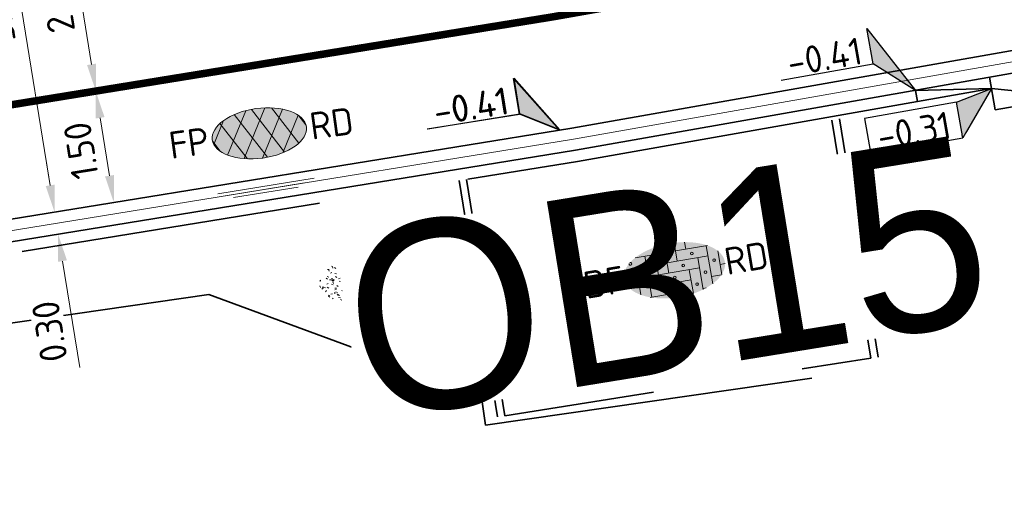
# Model space of a CAD drawing. Header units: metres. Extents: x 0 to 269924, y 0 to 933292.
# Tile 155 of 247: x 134490 to 134503, y 466561 to 466567. Entities that reach past the tile are written whole.
import ezdxf
from ezdxf import colors
from ezdxf.entities.mleader import LeaderData, LeaderLine
from ezdxf.enums import TextEntityAlignment as Align
from ezdxf.math import Vec2, Vec3

# ---------------------------------------------------------------- set-up
doc = ezdxf.new("R2018")
doc.units = ezdxf.units.M
for name, pattern in [('VH-BUSHALTEBAND', [4, 2, -2]), ('VH-OPSLUITBAND_100X200', [16, 8, -2, 4, -2]), ('VH-OPSLUITBAND_150X250', [24, 16, -2, 4, -2]), ('VH-TROTTOIRBAND_130-150', [15, 5, -2, 2, -2, 2, -2]), ('VW-1-1_STREEP', [2, 1, -1]), ('XX-HIDDEN', [4, 2, -2]), ('XX-PROJECTGRENS', [18, 12, -3, 0, -3])]:
    doc.linetypes.add(name, pattern=pattern)
for name, color, linetype, lineweight in [('B-WE-VH-M', 7, 'Continuous', 18), ('N-WE-KG-GRENS_PROJECT-G', 7, 'XX-PROJECTGRENS', 35), ('N-WE-VH-GOOT-S', 170, 'Continuous', 18), ('N-WE-VH-GOOT_STRAATBAKSTEEN-G', 170, 'Continuous', 35), ('N-WE-VH-KANTOPSLUITING-T18', 10, 'Continuous', 18), ('N-WE-VH-KANTOPSLUITING_BUSHALTEBAND-G', 30, 'VH-BUSHALTEBAND', 35), ('N-WE-VH-KANTOPSLUITING_OPSLUITBAND_100X200-G', 150, 'VH-OPSLUITBAND_100X200', 35), ('N-WE-VH-KANTOPSLUITING_OPSLUITBAND_150X250-G', 150, 'VH-OPSLUITBAND_150X250', 35), ('N-WE-VH-KANTOPSLUITING_TROTTOIRBAND_130 150_250-G', 210, 'VH-TROTTOIRBAND_130-150', 35), ('N-WE-VH-KANTOPSLUITING_VOORKANTBAND-G', 50, 'Continuous', 35), ('N-WE-VH-MATERIAALGRENS-G', 7, 'XX-HIDDEN', 35), ('N-WE-VH-VERHARDING-T18', 10, 'Continuous', 18), ('N-WE-VH-VERHARDING_ASFALT-S', 7, 'Continuous', 18), ('N-WE-VH-VERHARDING_STRAATBAKSTEEN-S', 7, 'Continuous', 18), ('N-WE-VW-MARKERING_LANGS_STREEP_11_010-G', 7, 'VW-1-1_STREEP', 13), ('X-XX-AL-HOOGTELABEL-S', 7, 'Continuous', 25)]:
    doc.layers.add(name, color=color, linetype=linetype, lineweight=lineweight)
doc.layers.add('N-WE-GR-GRAS-S', color=7, linetype='Continuous', lineweight=18, true_color=0x00a500)
doc.layers.add('X-XX-AL-HULPLIJN-G', color=30, linetype='Continuous', lineweight=18, plot=False)
doc.styles.add('NLCS-ISO', font='NLCS-ISO.ttf')
doc.styles.add('NLCS-ISO-M200-T18', font='NLCS-ISO.ttf', dxfattribs={"height": 0.36})
doc.styles.get("Standard").update_dxf_attribs({"font": 'romand.shx'})
doc.dimstyles.new('NLCS-M200-T18-PIJL_L2_H2', dxfattribs={"dimscale": 0.2, "dimtxt": 2.5, "dimasz": 1.8, "dimexe": 2, "dimexo": 2, "dimgap": 0.7, "dimtad": 1, "dimzin": 0, "dimdsep": 46, "dimtxsty": 'NLCS-ISO-M200-T18', "dimcen": 0, "dimdle": 2, "dimclrd": 256, "dimclre": 256, "dimclrt": 10, "dimazin": 0, "dimtfac": 1, "dimtdec": 3, "dimtofl": 0, "dimtmove": 0, "dimatfit": 3, "dimfxl": 2, "dimfxlon": 1, "dimtfillclr": 256, "dimtolj": 1, "dimtzin": 0, "dimlwd": -1, "dimlwe": -1, "dimarcsym": 0})

# ---------------------------------------------------------------- blocks, each defined once
blk = doc.blocks.new('SVH-GOOT_SYMBOOL-SO')
at = {"color": 7, "linetype": 'Continuous'}
for p, q in [((0, 2.669), (0, -2.669)), ((0.2, 3.125), (0.2, -3.359)), ((-0.206, 2.137), (-0.206, -2.217))]:
    blk.add_line(p, q, dxfattribs=at)
at = {"style": 'NLCS-ISO'}
blk.add_attdef('MATERIAAL', text='', height=1.8, dxfattribs=at).set_placement((-1.098, 0), align=Align.MIDDLE_RIGHT)
blk.add_attdef('KLEUR', text='', height=1.8, dxfattribs=at).set_placement((1.1, 0), align=Align.MIDDLE_LEFT)
blk = doc.blocks.new('*U141')
at = {"lineweight": 30, "flags": 106}
blk.add_attdef('OB', text='', height=0.36, dxfattribs=at).set_placement((0, 0.1), align=Align.BOTTOM_CENTER)
blk = doc.blocks.new('*U381')
for p, q in [((-2.499, 1.413), (-2.562, 3.812)), ((-2.562, 3.812), (0, 0)), ((-8.7, 1.25), (-2.499, 1.413)), ((0, 0), (-2.499, 1.413))]:
    blk.add_line(p, q)
blk.add_solid([(-2.562, 3.812), (0, 0), (-2.499, 1.413)])
at = {"style": 'NLCS-ISO'}
blk.add_attdef('...', text='', height=1.8, rotation=1.50525, dxfattribs=at).set_placement((-5.588, 0.912), align=Align.BOTTOM_CENTER)
blk = doc.blocks.new('*D564')
at = {"layer": 'B-WE-VH-M', "transparency": 16777216}
for p, q in [((134491.094, 466566.413), (134490.304, 466566.285)), ((134490.882, 466565.224), (134490.757, 466565.993)), ((134491.335, 466564.932), (134490.545, 466564.804))]:
    blk.add_line(p, q, dxfattribs=at)
for points in [[(134490.698, 466565.984), (134490.816, 466566.003), (134490.699, 466566.349)], [(134490.823, 466565.214), (134490.941, 466565.233), (134490.94, 466564.868)]]:
    blk.add_solid(points, dxfattribs=at)
at = {"layer": 'Defpoints', "color": 0, "transparency": 16777216}
for p in [(134492.065, 466566.571), (134490.699, 466566.349), (134492.306, 466565.09)]:
    blk.add_point(p, dxfattribs=at)
at = {"layer": 'B-WE-VH-M', "color": 10, "transparency": 16777216, "insert": (134490.504, 466565.557), "char_height": 0.36, "attachment_point": 5, "rotation": 99.2315, "style": 'NLCS-ISO-M200-T18', "bg_fill": 3, "box_fill_scale": 1.1, "bg_fill_color": 256, "bg_fill_true_color": 13158600, "bg_fill_transparency": 0}
blk.add_mtext('\\A1;1.50', dxfattribs=at)
blk = doc.blocks.new('*D565')
at = {"layer": 'B-WE-VH-M', "transparency": 16777216}
for p, q in [((134490.695, 466568.881), (134489.905, 466568.752)), ((134490.643, 466566.704), (134490.358, 466568.461)), ((134491.096, 466566.413), (134490.306, 466566.285))]:
    blk.add_line(p, q, dxfattribs=at)
for points in [[(134490.299, 466568.452), (134490.417, 466568.471), (134490.3, 466568.817)], [(134490.584, 466566.695), (134490.703, 466566.714), (134490.701, 466566.349)]]:
    blk.add_solid(points, dxfattribs=at)
at = {"layer": 'Defpoints', "color": 0, "transparency": 16777216}
for p in [(134491.664, 466569.038), (134490.3, 466568.817), (134492.065, 466566.571)]:
    blk.add_point(p, dxfattribs=at)
at = {"layer": 'B-WE-VH-M', "color": 10, "transparency": 16777216, "insert": (134490.185, 466567.532), "char_height": 0.36, "attachment_point": 5, "rotation": 99.2315, "style": 'NLCS-ISO-M200-T18', "bg_fill": 3, "box_fill_scale": 1.1, "bg_fill_color": 256, "bg_fill_true_color": 13158600, "bg_fill_transparency": 0}
blk.add_mtext('\\A1;2.50', dxfattribs=at)
blk = doc.blocks.new('*D567')
at = {"layer": 'B-WE-VH-M', "transparency": 16777216}
for p, q in [((134489.665, 466570.233), (134488.875, 466570.105)), ((134489.327, 466569.814), (134490.094, 466565.095)), ((134490.547, 466564.804), (134489.757, 466564.676))]:
    blk.add_line(p, q, dxfattribs=at)
for points in [[(134489.268, 466569.804), (134489.387, 466569.823), (134489.27, 466570.169)], [(134490.035, 466565.086), (134490.154, 466565.105), (134490.152, 466564.74)]]:
    blk.add_solid(points, dxfattribs=at)
at = {"layer": 'Defpoints', "color": 0, "transparency": 16777216}
for p in [(134491.423, 466570.519), (134492.306, 466565.09), (134490.152, 466564.74)]:
    blk.add_point(p, dxfattribs=at)
at = {"layer": 'B-WE-VH-M', "color": 10, "transparency": 16777216, "insert": (134489.395, 466567.403), "char_height": 0.36, "attachment_point": 5, "rotation": 99.2315, "style": 'NLCS-ISO-M200-T18', "bg_fill": 3, "box_fill_scale": 1.1, "bg_fill_color": 256, "bg_fill_true_color": 13158600, "bg_fill_transparency": 0}
blk.add_mtext('\\A1;5.50', dxfattribs=at)
blk = doc.blocks.new('*D568')
at = {"layer": 'B-WE-VH-M', "transparency": 16777216}
for p, q in [((134490.094, 466565.095), (134490.037, 466565.451)), ((134490.547, 466564.804), (134489.757, 466564.676)), ((134490.595, 466564.508), (134489.805, 466564.38)), ((134490.258, 466564.089), (134490.488, 466562.675))]:
    blk.add_line(p, q, dxfattribs=at)
for points in [[(134490.035, 466565.086), (134490.154, 466565.105), (134490.152, 466564.74)], [(134490.199, 466564.079), (134490.317, 466564.098), (134490.2, 466564.444)]]:
    blk.add_solid(points, dxfattribs=at)
at = {"layer": 'Defpoints', "color": 0, "transparency": 16777216}
for p in [(134492.306, 466565.09), (134492.354, 466564.794), (134490.2, 466564.444)]:
    blk.add_point(p, dxfattribs=at)
at = {"layer": 'B-WE-VH-M', "color": 10, "transparency": 16777216, "insert": (134490.086, 466563.153), "char_height": 0.36, "attachment_point": 5, "rotation": 99.2315, "style": 'NLCS-ISO-M200-T18', "bg_fill": 3, "box_fill_scale": 1.1, "bg_fill_color": 256, "bg_fill_true_color": 13158600, "bg_fill_transparency": 0}
blk.add_mtext('\\A1;0.30', dxfattribs=at)
blk = doc.blocks.new('*U649')
for p, q in [((-2.447, -0.568), (0, 0)), ((0, 0), (-2.384, -2.968)), ((-2.384, -2.968), (-2.447, -0.568)), ((-8.585, -3.131), (-2.384, -2.968))]:
    blk.add_line(p, q)
blk.add_lwpolyline([(-2.447, -0.568), (-8.648, -0.731), (-8.585, -3.131)])
blk.add_solid([(-2.447, -0.568), (0, 0), (-2.384, -2.968)])
at = {"style": 'NLCS-ISO'}
blk.add_attdef('...', text='', height=1.8, rotation=1.50525, dxfattribs=at).set_placement((-5.473, -3.469), align=Align.BOTTOM_CENTER)
blk = doc.blocks.new('*U650')
for p, q in [((-2.518, 2.155), (-2.581, 4.555)), ((-2.581, 4.555), (0, 0)), ((-8.72, 1.992), (-2.518, 2.155)), ((0, 0), (-2.518, 2.155))]:
    blk.add_line(p, q)
blk.add_solid([(-2.581, 4.555), (0, 0), (-2.518, 2.155)])
at = {"style": 'NLCS-ISO'}
blk.add_attdef('...', text='', height=1.8, rotation=1.50525, dxfattribs=at).set_placement((-5.608, 1.654), align=Align.BOTTOM_CENTER)
blk = doc.blocks.new('SVH-ASFALT_FP_KL-SO')
at = {"true_color": 0xa50000}
h = blk.add_hatch(color=14, dxfattribs=at)
h.dxf.hatch_style = 1
edge = h.paths.add_edge_path()
edge.add_ellipse((0, 0), major_axis=(0.631, 0), ratio=0.525613, start_angle=0, end_angle=360)
at = {"ltscale": 0.1}
for p, q in [((-0.457, -0.228), (-0.139, 0.323)), ((0.063, -0.33), (-0.296, 0.292)), ((-0.244, -0.305), (0.12, 0.325)), ((0.298, -0.292), (-0.061, 0.33)), ((-0.002, -0.331), (0.349, 0.276)), ((0.503, -0.2), (0.206, 0.313)), ((-0.619, -0.063), (-0.448, 0.233)), ((-0.204, -0.314), (-0.501, 0.201)), ((0.275, -0.298), (0.544, 0.168)), ((0.628, 0.028), (0.552, 0.16)), ((-0.547, -0.165), (-0.629, -0.023))]:
    blk.add_line(p, q, dxfattribs=at)
at = {"layer": 'X-XX-AL-HULPLIJN-G'}
blk.add_ellipse((0, 0), major_axis=(0.631, 0), ratio=0.525613, dxfattribs=at)
at = {"style": 'NLCS-ISO'}
blk.add_attdef('RB', text='', height=0.36, dxfattribs=at).set_placement((-0.679, 0), align=Align.MIDDLE_RIGHT)
blk.add_attdef('RD', text='', height=0.36, dxfattribs=at).set_placement((0.679, 0), align=Align.MIDDLE_LEFT)
blk = doc.blocks.new('SVH-SBS_DIKFORMAAT_ELLEBOOG_KL-SO')
h = blk.add_hatch(color=254)
edge = h.paths.add_edge_path()
edge.add_ellipse((1.092, 0.124), major_axis=(3.395, 0), ratio=0.533267, start_angle=0, end_angle=360)
for p, q in [((-1.354, 1.38), (0, 1.38)), ((-0.69, 1.38), (-0.69, -1.38)), ((0, 1.839), (0, -0.69)), ((0.69, 1.922), (0.69, 0)), ((1.38, 1.928), (1.38, 0.69)), ((1.38, 1.38), (3.537, 1.38)), ((2.07, 1.858), (2.07, 1.38)), ((3.45, 1.38), (3.45, -1.178)), ((-2.133, 0.69), (-0.69, 0.69)), ((-1.38, 0.69), (-1.38, -1.117)), ((0.69, 0.69), (3.45, 0.69)), ((2.76, 0.69), (2.76, -1.452)), ((4.14, 0.921), (4.14, -0.672)), ((-2.295, 0), (-1.38, 0)), ((0, 0), (2.76, 0)), ((4.14, 0), (4.478, 0)), ((-2.07, 0), (-2.07, -0.535)), ((2.07, 0), (2.07, -1.609)), ((-0.69, -0.69), (2.07, -0.69)), ((1.38, -0.69), (1.38, -1.679)), ((3.45, -0.69), (4.124, -0.69)), ((-0.797, -1.38), (1.38, -1.38)), ((0.69, -1.38), (0.69, -1.673)), ((2.76, -1.38), (2.98, -1.38))]:
    blk.add_line(p, q)
for centre in [(1.035, 1.725), (0.345, 1.035), (2.415, 1.035), (-0.345, 0.345), (1.725, 0.345), (3.795, 0.345), (-1.035, -0.345), (1.035, -0.345), (3.105, -0.345), (0.345, -1.035), (2.415, -1.035)]:
    blk.add_circle(centre, 0.0881)
for centre, start, end in [((-1.725, 1.035), 158.91241, 101.19023), ((1.725, -1.725), 59.09113, 132.34328)]:
    blk.add_arc(centre, 0.0881, start, end)
at = {"style": 'NLCS-ISO'}
blk.add_attdef('FORMAAT', text='', height=1.8, dxfattribs=at).set_placement((-2.303, 0.124), align=Align.MIDDLE_RIGHT)
blk.add_attdef('KLEUR', text='', height=1.8, dxfattribs=at).set_placement((4.487, 0.124), align=Align.MIDDLE_LEFT)
at = {"style": 'NLCS-ISO', "flags": 1}
blk.add_attdef('FUNCTIE', text='', height=1.8, dxfattribs=at).set_placement((0.116, -3.585), align=Align.MIDDLE_CENTER)
blk = doc.blocks.new('SGR-GRAS_01-SO')
at = {"ltscale": 0.1}
for p, q in [((-0.939, 0.84), (-1.004, 0.878)), ((-0.576, 0.919), (-0.64, 0.957)), ((-0.562, 0.919), (-0.509, 0.972)), ((-0.212, 0.998), (-0.269, 1.031)), ((0.073, 0.993), (0.138, 1.031)), ((0.239, 0.923), (0.312, 0.942)), ((0.317, 0.814), (0.304, 0.888)), ((0.594, 0.925), (0.522, 0.945)), ((0.912, 0.894), (0.907, 0.925)), ((1.012, 0.869), (0.947, 0.906)), ((-1.448, 0.644), (-1.521, 0.664)), ((-1.469, 0.576), (-1.482, 0.65)), ((-1.427, 0.476), (-1.354, 0.496)), ((-1.302, 0.761), (-1.324, 0.774)), ((-1.284, 0.684), (-1.278, 0.759)), ((-1.154, 0.647), (-1.207, 0.7)), ((-0.968, 0.512), (-0.915, 0.565)), ((-0.893, 0.496), (-0.965, 0.515)), ((-0.923, 0.418), (-0.858, 0.456)), ((-0.892, 0.812), (-0.817, 0.812)), ((-0.873, 0.655), (-0.886, 0.729)), ((-0.871, 0.625), (-0.799, 0.644)), ((-0.804, 0.474), (-0.869, 0.511)), ((-0.73, 0.647), (-0.783, 0.7)), ((-0.689, 0.607), (-0.682, 0.682)), ((-0.441, 0.553), (-0.506, 0.59)), ((-0.427, 0.785), (-0.499, 0.804)), ((-0.425, 0.706), (-0.36, 0.743)), ((-0.305, 0.647), (-0.358, 0.7)), ((-0.317, 0.812), (-0.242, 0.812)), ((-0.316, 0.774), (-0.244, 0.793)), ((-0.278, 0.735), (-0.291, 0.809)), ((-0.078, 0.632), (-0.143, 0.669)), ((-0.093, 0.53), (-0.087, 0.604)), ((-0.002, 0.47), (0.071, 0.489)), ((0.128, 0.636), (0.056, 0.656)), ((0.119, 0.647), (0.066, 0.7)), ((0.286, 0.711), (0.221, 0.748)), ((0.258, 0.812), (0.333, 0.812)), ((0.322, 0.565), (0.375, 0.618)), ((0.429, 0.477), (0.494, 0.514)), ((0.543, 0.647), (0.49, 0.7)), ((0.502, 0.452), (0.509, 0.527)), ((0.554, 0.619), (0.626, 0.638)), ((0.649, 0.79), (0.584, 0.827)), ((0.684, 0.487), (0.611, 0.507)), ((0.784, 0.423), (0.719, 0.461)), ((0.833, 0.812), (0.908, 0.812)), ((0.967, 0.647), (0.914, 0.7)), ((0.927, 0.764), (0.992, 0.802)), ((1.15, 0.777), (1.077, 0.796)), ((1.147, 0.502), (1.082, 0.54)), ((1.098, 0.375), (1.104, 0.45)), ((1.109, 0.767), (1.182, 0.787)), ((1.392, 0.647), (1.339, 0.7)), ((1.424, 0.463), (1.496, 0.483)), ((1.51, 0.581), (1.445, 0.619)), ((1.607, 0.407), (1.594, 0.481)), ((-1.964, -0.07), (-1.977, 0.004)), ((-1.93, 0.188), (-1.925, 0.244)), ((-1.893, 0.237), (-1.921, 0.253)), ((-1.668, 0.023), (-1.595, 0.043)), ((-1.596, 0.241), (-1.649, 0.294)), ((-1.53, 0.316), (-1.595, 0.353)), ((-1.517, 0.187), (-1.442, 0.187)), ((-1.358, 0.206), (-1.431, 0.226)), ((-1.421, 0.131), (-1.356, 0.168)), ((-1.369, 0.009), (-1.382, 0.083)), ((-1.375, 0.106), (-1.322, 0.159)), ((-1.334, 0.111), (-1.328, 0.186)), ((-1.167, 0.395), (-1.232, 0.432)), ((-1.172, 0.241), (-1.225, 0.294)), ((-1.112, 0.172), (-1.04, 0.192)), ((-1.032, 0.028), (-1.097, 0.066)), ((-0.942, 0.187), (-0.867, 0.187)), ((-0.803, 0.057), (-0.875, 0.077)), ((-0.747, 0.241), (-0.8, 0.294)), ((-0.773, 0.089), (-0.786, 0.163)), ((-0.739, 0.034), (-0.732, 0.109)), ((-0.669, 0.107), (-0.734, 0.145)), ((-0.557, 0.321), (-0.485, 0.34)), ((-0.337, 0.347), (-0.41, 0.366)), ((-0.323, 0.241), (-0.376, 0.294)), ((-0.306, 0.186), (-0.371, 0.224)), ((-0.367, 0.187), (-0.292, 0.187)), ((-0.243, 0.017), (-0.17, 0.036)), ((-0.178, 0.169), (-0.191, 0.242)), ((-0.143, -0.043), (-0.137, 0.032)), ((-0.085, 0.159), (-0.032, 0.212)), ((-0.069, 0.189), (-0.004, 0.227)), ((0.057, 0.265), (-0.008, 0.303)), ((0.101, 0.241), (0.048, 0.294)), ((0.218, 0.198), (0.146, 0.217)), ((0.208, 0.187), (0.283, 0.187)), ((0.313, 0.166), (0.385, 0.185)), ((0.42, 0.344), (0.355, 0.382)), ((0.417, 0.248), (0.404, 0.322)), ((0.526, 0.241), (0.472, 0.294)), ((0.555, -0.022), (0.49, 0.015)), ((0.774, 0.049), (0.701, 0.069)), ((0.783, 0.187), (0.858, 0.187)), ((0.918, 0.057), (0.853, 0.094)), ((0.868, 0.315), (0.941, 0.334)), ((0.95, 0.241), (0.897, 0.294)), ((1.012, 0.328), (0.999, 0.402)), ((1.239, 0.338), (1.167, 0.358)), ((1.183, 0.011), (1.255, 0.03)), ((1.206, 0.212), (1.259, 0.265)), ((1.282, 0.136), (1.217, 0.173)), ((1.283, 0.248), (1.348, 0.286)), ((1.374, 0.241), (1.321, 0.294)), ((1.358, 0.187), (1.433, 0.187)), ((1.645, 0.215), (1.58, 0.252)), ((1.693, 0.298), (1.7, 0.373)), ((1.795, 0.19), (1.722, 0.209)), ((1.738, 0.159), (1.81, 0.179)), ((1.798, 0.241), (1.745, 0.294)), ((1.933, 0.187), (1.948, 0.187)), ((-1.918, -0.157), (-1.854, -0.119)), ((-1.824, -0.083), (-1.897, -0.064)), ((-1.759, -0.13), (-1.823, -0.092)), ((-1.782, -0.301), (-1.729, -0.248)), ((-1.613, -0.166), (-1.667, -0.113)), ((-1.395, -0.051), (-1.46, -0.013)), ((-1.385, -0.462), (-1.378, -0.387)), ((-1.353, -0.281), (-1.281, -0.261)), ((-1.269, -0.232), (-1.341, -0.212)), ((-1.261, -0.417), (-1.326, -0.38)), ((-1.189, -0.166), (-1.242, -0.113)), ((-1.065, -0.386), (-1, -0.348)), ((-0.897, -0.338), (-0.962, -0.301)), ((-0.765, -0.166), (-0.818, -0.113)), ((-0.798, -0.132), (-0.726, -0.112)), ((-0.713, -0.381), (-0.786, -0.361)), ((-0.674, -0.477), (-0.687, -0.403)), ((-0.534, -0.259), (-0.599, -0.222)), ((-0.567, -0.098), (-0.502, -0.061)), ((-0.491, -0.248), (-0.438, -0.195)), ((-0.484, -0.436), (-0.411, -0.416)), ((-0.341, -0.166), (-0.394, -0.113)), ((-0.248, -0.091), (-0.32, -0.072)), ((-0.171, -0.18), (-0.236, -0.143)), ((-0.078, -0.398), (-0.091, -0.324)), ((0.084, -0.166), (0.031, -0.113)), ((0.072, -0.287), (0.144, -0.268)), ((0.192, -0.101), (0.127, -0.064)), ((0.308, -0.24), (0.235, -0.221)), ((0.327, -0.468), (0.262, -0.43)), ((0.287, -0.327), (0.352, -0.289)), ((0.452, -0.12), (0.459, -0.046)), ((0.508, -0.166), (0.455, -0.113)), ((0.517, -0.318), (0.504, -0.244)), ((0.69, -0.389), (0.625, -0.351)), ((0.627, -0.138), (0.7, -0.119)), ((0.785, -0.039), (0.85, -0.002)), ((0.863, -0.389), (0.791, -0.37)), ((0.799, -0.195), (0.852, -0.142)), ((0.932, -0.166), (0.879, -0.113)), ((0.942, -0.442), (1.014, -0.423)), ((1.053, -0.31), (0.988, -0.272)), ((1.048, -0.198), (1.054, -0.123)), ((1.112, -0.239), (1.099, -0.165)), ((1.329, -0.1), (1.256, -0.08)), ((1.356, -0.166), (1.303, -0.113)), ((1.416, -0.231), (1.351, -0.193)), ((1.497, -0.293), (1.569, -0.274)), ((1.639, -0.268), (1.704, -0.231)), ((1.643, -0.275), (1.65, -0.2)), ((1.707, -0.159), (1.694, -0.085)), ((1.779, -0.152), (1.715, -0.114)), ((1.781, -0.166), (1.728, -0.113)), ((1.884, -0.248), (1.812, -0.229)), ((-1.624, -0.496), (-1.689, -0.459)), ((-1.631, -0.572), (-1.684, -0.519)), ((-1.567, -0.438), (-1.492, -0.438)), ((-1.535, -0.657), (-1.498, -0.636)), ((-1.269, -0.557), (-1.282, -0.483)), ((-1.207, -0.572), (-1.26, -0.519)), ((-1.179, -0.67), (-1.252, -0.651)), ((-1.126, -0.784), (-1.191, -0.746)), ((-1.039, -0.585), (-0.967, -0.565)), ((-0.992, -0.438), (-0.917, -0.438)), ((-0.898, -0.654), (-0.845, -0.601)), ((-0.783, -0.572), (-0.836, -0.519)), ((-0.763, -0.705), (-0.828, -0.667)), ((-0.789, -0.539), (-0.782, -0.464)), ((-0.725, -0.889), (-0.652, -0.869)), ((-0.709, -0.902), (-0.644, -0.864)), ((-0.624, -0.819), (-0.696, -0.799)), ((-0.399, -0.626), (-0.464, -0.588)), ((-0.417, -0.438), (-0.342, -0.438)), ((-0.358, -0.572), (-0.411, -0.519)), ((-0.158, -0.529), (-0.23, -0.51)), ((-0.211, -0.614), (-0.146, -0.577)), ((-0.193, -0.616), (-0.187, -0.541)), ((-0.169, -0.74), (-0.097, -0.72)), ((-0.036, -0.547), (-0.101, -0.509)), ((0.066, -0.572), (0.013, -0.519)), ((0.158, -0.438), (0.233, -0.438)), ((0.397, -0.678), (0.325, -0.659)), ((0.386, -0.591), (0.459, -0.572)), ((0.393, -0.601), (0.446, -0.548)), ((0.462, -0.834), (0.397, -0.797)), ((0.402, -0.693), (0.409, -0.618)), ((0.49, -0.572), (0.437, -0.519)), ((0.617, -0.884), (0.604, -0.81)), ((0.643, -0.843), (0.708, -0.806)), ((0.733, -0.438), (0.808, -0.438)), ((0.825, -0.755), (0.76, -0.718)), ((0.914, -0.572), (0.861, -0.519)), ((0.953, -0.827), (0.88, -0.808)), ((0.998, -0.77), (1.004, -0.696)), ((1.188, -0.676), (1.123, -0.639)), ((1.141, -0.556), (1.206, -0.518)), ((1.212, -0.805), (1.199, -0.731)), ((1.256, -0.746), (1.328, -0.727)), ((1.339, -0.572), (1.286, -0.519)), ((1.308, -0.438), (1.383, -0.438)), ((1.419, -0.538), (1.346, -0.518)), ((1.551, -0.597), (1.486, -0.56)), ((1.684, -0.547), (1.736, -0.495)), ((1.713, -0.522), (1.71, -0.519)), ((-0.836, -0.943), (-0.853, -0.926)), ((-0.582, -0.994), (-0.587, -0.97)), ((-0.376, -0.979), (-0.429, -0.926)), ((-0.265, -0.992), (-0.33, -0.955)), ((-0.068, -0.968), (-0.141, -0.948)), ((-0.014, -1.008), (0.039, -0.955)), ((0.048, -0.979), (-0.005, -0.926)), ((0.021, -0.964), (0.008, -0.89)), ((0.099, -0.913), (0.034, -0.876)), ((0.172, -1.037), (0.218, -1.024)), ((0.472, -0.979), (0.419, -0.926)), ((0.701, -0.895), (0.773, -0.876)), ((0.856, -0.938), (0.844, -0.926))]:
    blk.add_line(p, q, dxfattribs=at)
at = {"ltscale": 0.1, "style": 'NLCS-ISO'}
blk.add_attdef('TYPE', text='', height=0.5, dxfattribs=at).set_placement((3.471, -0.016), align=Align.MIDDLE_CENTER)

msp = doc.modelspace()

# ---------------------------------------------------------------- linework, layer by layer
at = {"layer": 'N-WE-KG-GRENS_PROJECT-G', "flags": 128}
msp.add_lwpolyline([(133942.152, 466524.013), (133955.533, 466522.507), (133956.145, 466521.626), (133962.811, 466521.355), (133963.543, 466522.67), (133965.054, 466522.563), (133965.551, 466521.193), (133981.5, 466520.334), (133981.565, 466520.896), (133982.028, 466520.86), (133994.134, 466520.33), (133994.151, 466519.671), (134009.067, 466519.478), (134013.911, 466519.512), (134027.732, 466519.636), (134028.693, 466519.554), (134034.796, 466519.611), (134050.86, 466519.659), (134068.501, 466520.152), (134071.254, 466520.237), (134077.26, 466520.692), (134094.041, 466522.635), (134101.385, 466523.282), (134101.428, 466523.91), (134128.995, 466527.092), (134141.938, 466528.627), (134148.421, 466529.392), (134148.476, 466529.087), (134157.108, 466530.24), (134157.762, 466530.339), (134157.953, 466529.076), (134163.706, 466529.946), (134172.69, 466531.055), (134201.838, 466535.069), (134202.197, 466534.878), (134203.304, 466535.042), (134208.161, 466535.722), (134214.682, 466536.673), (134215.15, 466536.846), (134235.766, 466539.754), (134239.587, 466540.449), (134251.117, 466542.218), (134251.536, 466542.09), (134264.479, 466543.833), (134264.487, 466544.317), (134273.56, 466545.641), (134273.608, 466545.287), (134285.679, 466546.863), (134299.118, 466548.971), (134309.192, 466550.345), (134329.805, 466553.659), (134341.526, 466555.206), (134346.97, 466556.112), (134351.977, 466556.025), (134358.949, 466556.887), (134359.186, 466557.313), (134365.426, 466557.917), (134389.225, 466560.758), (134395.395, 466561.519), (134400.633, 466562.019), (134418.638, 466563.907), (134426.404, 466566.343), (134432.472, 466567.14), (134437.532, 466567.422), (134444.848, 466568.25), (134448.277, 466568.388), (134484.594, 466572.762), (134486.539, 466572.966), (134490.599, 466573.546), (134498.499, 466574.536), (134514.318, 466576.701), (134542.397, 466581.367), (134546.702, 466582.122), (134551.593, 466582.441), (134551.871, 466583.179), (134557.906, 466584.406), (134558.276, 466584.115), (134567.36, 466586.004), (134582.717, 466588.715), (134583.108, 466588.972), (134590.444, 466590.398), (134630.038, 466598.271), (134633.264, 466598.923), (134632.087, 466604.993), (134646.051, 466607.537), (134647.414, 466607.429), (134666.972, 466611.405), (134675.342, 466617.463), (134674.819, 466607.593), (134696.995, 466610.537), (134702.172, 466611.327), (134706.525, 466612.071), (134709.085, 466612.323), (134712.087, 466612.776), (134715, 466613.203), (134716.349, 466613.229), (134723.364, 466613.968), (134738.981, 466616.639), (134746.062, 466617.28), (134746.09, 466616.641), (134760.121, 466618.861), (134759.993, 466619.829), (134768.446, 466621.137), (134784.615, 466623.738), (134787.541, 466625.072), (134796.772, 466626.479), (134796.899, 466625.715), (134813.878, 466628.545), (134820.226, 466629.584), (134847.68, 466634.234), (134881.79, 466639.204), (134881.926, 466639.532), (134884.43, 466640.009), (134893.797, 466641.711), (134903.085, 466643.328), (134904.138, 466643.527), (134920.265, 466646.374), (134921.332, 466646.578), (134937.367, 466649.518), (134938.501, 466649.708), (134961.555, 466654.096), (134967.764, 466655.262), (134974.722, 466656.563), (134984.23, 466658.491), (134992.023, 466659.998), (134995.809, 466660.766), (135000.442, 466661.693), (135009.695, 466663.648), (135010.659, 466663.869), (135018.832, 466665.618), (135021.92, 466666.314), (135034.093, 466668.943), (135034.161, 466668.769), (135043.8, 466670.832), (135059.084, 466674.02), (135068.771, 466676.078), (135083.089, 466679.034), (135091.902, 466680.993), (135097.488, 466682.166), (135104.831, 466683.651), (135116.534, 466686.231), (135119.892, 466686.792), (135126.3, 466688.013), (135127.347, 466688.196), (135130.448, 466688.891), (135135.602, 466689.887), (135140.19, 466691.518), (135166.592, 466696.94), (135182.368, 466700.724), (135201.902, 466704.748), (135203.941, 466705.082), (135209.867, 466705.957), (135217.801, 466707.782), (135228.821, 466709.933), (135242.391, 466712.598), (135277.698, 466719.723), (135279.457, 466720.111), (135279.55, 466721.578), (135288.178, 466723.073), (135350.963, 466735.305), (135501.986, 466763.685), (135501.162, 466761.839), (135525.132, 466766.833), (135533.639, 466768.672), (135569.042, 466775.188), (135582.767, 466777.378), (135584.022, 466777.634), (135585.675, 466776.264, 0.01918), (135652.451, 466792.01), (135652.891, 466793.457), (135660.981, 466795.919), (135661.574, 466796.074), (135664.481, 466796.836), (135665.946, 466796.651), (135673.558, 466799.328), (135680.977, 466801.739), (135687.276, 466804.201), (135692.547, 466806.295), (135705.432, 466809.743), (135712.094, 466810.706), (135728.145, 466817.035), (135760.285, 466825.832), (135773.458, 466829.179), (135789.116, 466834.08), (135813.029, 466842.892), (135823.352, 466846.718), (135839.426, 466852.91), (135860.96, 466860.89), (135867.928, 466863.26), (135895.199, 466872.784), (135899.312, 466861.8), (135873.359, 466852.082), (135873.188, 466848.843), (135867.814, 466846.669), (135856.104, 466842.036), (135847.253, 466838.505), (135830.033, 466832.514), (135818.854, 466828.652), (135812.865, 466826.949), (135808.959, 466825.804), (135805.053, 466824.658), (135770.731, 466814.307), (135766.971, 466812.016), (135761.879, 466808.079), (135757.591, 466807.133), (135743.839, 466803.566), (135724.075, 466798.35), (135721.275, 466798.229), (135720.422, 466801.401), (135715.133, 466799.834), (135698.553, 466794.754), (135698.279, 466793.693), (135686.038, 466790.352), (135686.038, 466789.248), (135686.038, 466787.562), (135681.985, 466786.092), (135677.719, 466785.319), (135623.458, 466770.711), (135607.41, 466767.662), (135584.355, 466763.142), (135577.091, 466761.475), (135570.47, 466760.803), (135524.714, 466753.103), (135522.642, 466752.878), (135515.666, 466751.661), (135498.388, 466748.218), (135460.498, 466741.759), (135438.515, 466737.953), (135402.134, 466731.048), (135401.842, 466732.671), (135396.111, 466731.637), (135390.927, 466730.659), (135374.008, 466727.423), (135342.463, 466720.896), (135337.831, 466720.249), (135332.781, 466719.412), (135316.41, 466716.549), (135312.764, 466716.512), (135301.04, 466714.003), (135296.667, 466713.077), (135288.078, 466711.338), (135288.031, 466710.414), (135288.066, 466708.643), (135283.612, 466707.738), (135244.114, 466700.084), (135242.59, 466702.114), (135218.779, 466697.088), (135216.4, 466696.736), (135207.126, 466694.996), (135197.842, 466693.22), (135196.987, 466690.777), (135188.214, 466689.009), (135186.218, 466690.919), (135157.953, 466685.339), (135157.545, 466682.623), (135152.388, 466681.564), (135151.517, 466683.806), (135135.729, 466680.62), (135134.464, 466677.149), (135128.184, 466675.854), (135125.788, 466678.571), (135109.606, 466675.114), (135107.871, 466673.543), (135107.871, 466672.134), (135099.469, 466670.442), (135080.265, 466666.625), (135079.406, 466666.151), (135069.61, 466664.202), (135057.638, 466661.759), (135035.803, 466657.155), (135033.723, 466658.689), (135013.618, 466654.679), (135014.198, 466652.086), (135012.612, 466651.731), (135012.176, 466654.16), (134999.525, 466651.581), (134981.058, 466648.065), (134978.74, 466647.609), (134978.586, 466647.723), (134973.29, 466646.777), (134967.912, 466645.754), (134966.071, 466645.409), (134952.75, 466642.776), (134952.592, 466643.577), (134951.246, 466643.315), (134944.955, 466642.097), (134940.872, 466641.345), (134939.907, 466640.789), (134925.329, 466637.906), (134925.171, 466637.877), (134925.333, 466636.966), (134925.553, 466635.733), (134922.159, 466635.157), (134921.983, 466636.201), (134920.712, 466635.973), (134906.644, 466633.431), (134906.509, 466633.768), (134899.927, 466632.517), (134896.041, 466630.574), (134862.297, 466626.202), (134861.423, 466623.924), (134854.723, 466622.819), (134853.222, 466624.597), (134834.721, 466621.381), (134818.755, 466618.638), (134803.128, 466616.182), (134801.097, 466614.744), (134787.48, 466613.242), (134768.983, 466610.888), (134755.14, 466609.258), (134754.957, 466609.237), (134754.786, 466610.217), (134731.872, 466606.359), (134713.4, 466603.055), (134699.607, 466600.717), (134685.428, 466598.156), (134675.878, 466596.194), (134672.276, 466595.656), (134668.91, 466595.016), (134645.926, 466591.058), (134638.577, 466590.001), (134611.474, 466584.899), (134601.717, 466583.131), (134600.6, 466582.901), (134592.762, 466581.44), (134575.118, 466578.109), (134569.726, 466577.127), (134558.057, 466574.923), (134547.369, 466573.132), (134538.23, 466571.522), (134531.355, 466570.551), (134524.272, 466569.346), (134519.026, 466568.326), (134515.39, 466567.719), (134505.384, 466563.341), (134500.986, 466562.643), (134495.881, 466561.909), (134495.823, 466562.312), (134492.204, 466563.642), (134484.398, 466562.518), (134478.905, 466561.786), (134469.843, 466560.533), (134464.536, 466559.742), (134456.919, 466558.745), (134448.033, 466557.687), (134433.208, 466556.61), (134412.104, 466554.577), (134407.553, 466554.101), (134387.467, 466551.741), (134381.785, 466550.955), (134364.962, 466548.659), (134360.191, 466548.481), (134354.944, 466547.628), (134324.113, 466542.837), (134319.685, 466541.923), (134312.466, 466540.844), (134307.061, 466539.9), (134305.527, 466540.739), (134283.993, 466537.831), (134278.004, 466536.268), (134260.392, 466533.941), (134253.899, 466532.65), (134244.867, 466531.618), (134227.961, 466528.835), (134196.876, 466524.748), (134191.294, 466524.652), (134189.441, 466519.487), (134180.543, 466523.251), (134138.079, 466517.961), (134135.279, 466517.668), (134120.646, 466515.791), (134115.858, 466514.998), (134094.415, 466512.788), (134094.483, 466512.133), (134077.905, 466510.692), (134056.132, 466509.19), (134043.898, 466509.02), (134033.049, 466509.242), (134023.923, 466509.529), (134011.048, 466510.262), (134011.12, 466510.989), (133978.031, 466511.971), (133977.492, 466511.386), (133976.525, 466511.415), (133970.93, 466511.61), (133940.859, 466512.853), (133936.339, 466513.04), (133926.354, 466513.566), (133918.767, 466513.929), (133914.845, 466514.016), (133909.555, 466514.279), (133907.78, 466514.373), (133898.183, 466514.701), (133889.291, 466514.99), (133877.411, 466515.387), (133865.169, 466516.189), (133858.598, 466516.511), (133853.557, 466516.784), (133840.824, 466517.534), (133833.647, 466517.757), (133833.706, 466517.421), (133832.853, 466517.458), (133826.979, 466517.575), (133808.076, 466518.296), (133803.308, 466518.179), (133802.56, 466518.555), (133780.072, 466520.153), (133779.6, 466519.291), (133774.066, 466519.538), (133773.735, 466520.559), (133740.527, 466522.642), (133713.376, 466524.159), (133705.703, 466524.636), (133705.709, 466526.266), (133685.059, 466527.583), (133660.563, 466529.253), (133639.129, 466529.346), (133622.453, 466530.286), (133616.388, 466530.543), (133614.494, 466530.624), (133604.393, 466531.597), (133597.464, 466531.465), (133574.3, 466531.955), (133566.695, 466531.543), (133561.32, 466531.616), (133554.142, 466531.627), (133545.309, 466531.719), (133535.509, 466531.795), (133530.483, 466531.897), (133499.098, 466532.845), (133498.91, 466530.624), (133497.604, 466522.359), (133448.566, 466524.379), (133448.421, 466522.59), (133414.567, 466524.034), (133414.497, 466533.241), (133401.904, 466533.723), (133353.812, 466535.745), (133352.26, 466536.139), (133333.107, 466536.524), (133333.343, 466545.829), (133369.152, 466544.714), (133381.325, 466544.396), (133400.699, 466543.637), (133404.005, 466543.551), (133435.456, 466542.61), (133435.456, 466542.277), (133451.526, 466541.628), (133467.883, 466541.235), (133477.659, 466542.034), (133509.103, 466541.442), (133515.138, 466541.284), (133519.939, 466540.992), (133525.525, 466540.798), (133532.518, 466540.097), (133548.147, 466539.778), (133548.297, 466540.601), (133555.22, 466540.722), (133564.265, 466540.558), (133565.06, 466540.188), (133570.074, 466540.025), (133574.07, 466539.875), (133576.623, 466539.795), (133577.163, 466540.007), (133601.21, 466539.677), (133602.809, 466541.635), (133610.483, 466541.448), (133611.878, 466539.353), (133618.8, 466539.154), (133622.331, 466538.943), (133622.362, 466539.485), (133627.247, 466539.274), (133627.305, 466538.709), (133642.487, 466537.733), (133654.92, 466537.235), (133674.71, 466536.649), (133674.766, 466536.962), (133682.638, 466536.639), (133685.084, 466535.631), (133701.924, 466534.36), (133703.6, 466534.856), (133708.504, 466534.396), (133731.895, 466532.391), (133737.992, 466531.942), (133749.854, 466530.901), (133752.15, 466530.77), (133756.921, 466530.655), (133767.535, 466530.109), (133779.853, 466530.016), (133787.77, 466529.934), (133810.905, 466528.967), (133832.384, 466528.238), (133837.192, 466527.837), (133897.841, 466525.036)], format="xyb", close=True, dxfattribs=at)
at = {"layer": 'N-WE-VH-GOOT_STRAATBAKSTEEN-G'}
msp.add_lwpolyline([(134357.852, 466549.495), (134370.346, 466550.938), (134396.651, 466554.098), (134410.847, 466555.614), (134423.632, 466556.946), (134434.654, 466558.051), (134460.746, 466560.816), (134480.43, 466563.319), (134486.789, 466564.194), (134497.026, 466565.857), (134611.249, 466586.003), (134638.592, 466590.9), (134674.683, 466597.217), (134713.471, 466604.18), (134725.086, 466606.188), (134795.017, 466617.741), (134824.08, 466622.978), (134840.473, 466625.76)], dxfattribs=at)
at = {"layer": 'N-WE-VH-KANTOPSLUITING_BUSHALTEBAND-G'}
msp.add_lwpolyline([(134502.655, 466566.099), (134512.503, 466567.836)], dxfattribs=at)
at = {"layer": 'N-WE-VH-KANTOPSLUITING_OPSLUITBAND_100X200-G'}
for points in [[(134501.098, 466562.813), (134500.583, 466565.98)], [(134496.04, 466562.017), (134495.529, 466565.158)]]:
    msp.add_lwpolyline(points, dxfattribs=at)
at = {"layer": 'N-WE-VH-KANTOPSLUITING_OPSLUITBAND_150X250-G', "flags": 128}
msp.add_lwpolyline([(133803.113, 466520.735, 0.00434), (133941.553, 466514.658, 0.021391), (134085.352, 466513.689, 0.018725), (134137.947, 466518.998, 0.0074), (134227.513, 466531.018), (134342.279, 466547.103), (134357.862, 466549.043), (134370.399, 466550.491), (134396.702, 466553.651), (134410.894, 466555.167), (134423.677, 466556.499), (134434.291, 466557.562), (134443.264, 466558.511), (134460.798, 466560.369), (134480.489, 466562.873), (134486.856, 466563.749), (134497.101, 466565.414), (134501.62, 466566.211)], format="xyb", dxfattribs=at)
at = {"layer": 'N-WE-VH-KANTOPSLUITING_TROTTOIRBAND_130 150_250-G'}
msp.add_line((134501.62, 466566.211), (134502.605, 466566.384), dxfattribs=at)
at = {"layer": 'N-WE-VH-KANTOPSLUITING_VOORKANTBAND-G'}
for p, q in [((134501.594, 466566.358), (134502.605, 466566.384)), ((134502.605, 466566.384), (134503.64, 466566.272))]:
    msp.add_line(p, q, dxfattribs=at)
at = {"layer": 'N-WE-VH-KANTOPSLUITING_VOORKANTBAND-G', "flags": 128}
msp.add_lwpolyline([(133803.121, 466520.885, 0.00434), (133941.56, 466514.808, 0.02139), (134085.345, 466513.838, 0.018725), (134137.927, 466519.147, 0.0074), (134227.492, 466531.166), (134342.26, 466547.251), (134357.844, 466549.192), (134370.381, 466550.64), (134396.685, 466553.8), (134410.879, 466555.316), (134423.662, 466556.648), (134434.337, 466557.718), (134443.187, 466558.654), (134460.781, 466560.518), (134480.47, 466563.022), (134486.834, 466563.897), (134497.076, 466565.562), (134611.302, 466585.708), (134638.644, 466590.605), (134674.736, 466596.922), (134713.523, 466603.885), (134725.136, 466605.892), (134795.068, 466617.445), (134824.131, 466622.682)], format="xyb", dxfattribs=at)
for points in [[(134502.655, 466566.099), (134502.579, 466566.532)], [(134501.62, 466566.211), (134501.594, 466566.358)], [(134500.999, 466562.797), (134500.484, 466565.964)], [(134496.138, 466562.033), (134495.628, 466565.174)]]:
    msp.add_lwpolyline(points, dxfattribs=at)
at = {"layer": 'N-WE-VH-MATERIAALGRENS-G'}
msp.add_lwpolyline([(134496.138, 466562.033), (134500.999, 466562.797)], dxfattribs=at)
at = {"layer": 'N-WE-VW-MARKERING_LANGS_STREEP_11_010-G', "ltscale": 5, "const_width": 0.1, "flags": 128}
msp.add_lwpolyline([(134823.824, 466624.456), (134823.821, 466624.456), (134794.762, 466619.219), (134724.836, 466607.667), (134713.211, 466605.657), (134674.422, 466598.694), (134638.33, 466592.377), (134610.987, 466587.48), (134496.776, 466567.336), (134486.567, 466565.677), (134480.258, 466564.809), (134460.572, 466562.306), (134434.5, 466559.543), (134423.479, 466558.438), (134410.69, 466557.106), (134396.482, 466555.588), (134370.171, 466552.428), (134357.63, 466550.979), (134342.023, 466549.036), (134227.234, 466532.948, -0.003169), (134188.945, 466527.479)], format="xyb", dxfattribs=at)
at = {"layer": 'X-XX-AL-HULPLIJN-G'}
msp.add_lwpolyline([(134465.21, 466561.233), (134473.146, 466562.242), (134480.45, 466563.17), (134480.504, 466563.178), (134486.812, 466564.045), (134497.051, 466565.709), (134578.033, 466579.992)], dxfattribs=at)

# ---------------------------------------------------------------- block references
at = {"layer": 'N-WE-GR-GRAS-S', "xscale": 0.2999999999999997, "yscale": 0.2999999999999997, "zscale": 0.2999999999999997, "rotation": 10.00000000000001}
msp.add_blockref('SGR-GRAS_01-SO', (134494.264, 466563.861), dxfattribs=at)
at = {"layer": 'N-WE-VH-GOOT-S', "xscale": 0.2, "yscale": 0.2, "zscale": 0.2, "rotation": 99.23153347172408}
msp.add_blockref('SVH-GOOT_SYMBOOL-SO', (134492.947, 466565.042), dxfattribs=at)
at = {"layer": 'N-WE-VH-KANTOPSLUITING-T18'}
ref = msp.add_blockref('*U141', (134493.874, 466564.322), dxfattribs=dict(at, rotation=9.231533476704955))
lines = msp.add_mtext('OB15', dxfattribs={"layer": '0', "insert": (134493.858, 466564.42), "char_height": 2.5, "attachment_point": 1, "rotation": 9.2315, "bg_fill": 3, "box_fill_scale": 1, "bg_fill_color": 256, "bg_fill_transparency": 0})
ref.add_attrib('OB', '', (134493.858, 466564.42), dxfattribs={"flags": 48}).embed_mtext(lines)
at = {"layer": 'N-WE-VH-VERHARDING_STRAATBAKSTEEN-S', "xscale": 0.2000000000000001, "yscale": 0.2000000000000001, "zscale": 0.2000000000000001, "rotation": 9.632540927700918}
msp.add_blockref('SVH-SBS_DIKFORMAAT_ELLEBOOG_KL-SO', (134498.18, 466563.905), dxfattribs=at).add_auto_attribs({'FORMAAT': 'DF', 'KLEUR': 'RD'})
at = {"layer": 'X-XX-AL-HOOGTELABEL-S'}
for name, p, xscale, yscale, zscale, rotation, values in [('*U650', (134501.594, 466566.358), 0.2000000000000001, 0.2000000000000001, 0.2000000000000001, 8.497226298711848, {'...': '-0.41'}), ('*U381', (134496.864, 466565.831), 0.2, 0.2, 0.2, 7.726285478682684, {'...': '-0.41'}), ('*U381', (134496.869, 466565.832), 0.2, 0.2, 0.2, 7.726285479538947, {'...': '-0.41'}), ('*U649', (134502.605, 466566.384), 0.2000000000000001, 0.2000000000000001, 0.2000000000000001, 8.497226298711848, {'...': '-0.31'})]:
    msp.add_blockref(name, p, dxfattribs=dict(at, xscale=xscale, yscale=yscale, zscale=zscale, rotation=rotation)).add_auto_attribs(values)

# ---------------------------------------------------------------- leaders
at = {"layer": 'N-WE-VH-VERHARDING-T18'}
ml = msp.add_multileader_mtext('Standard', dxfattribs=at)
ml.set_content('', color=256, style='NLCS-ISO-M200-T18')
ml.set_leader_properties(color=256, linetype='ByLayer', lineweight=-1)
ml.build(insert=Vec2(0, 0))
ml.multileader.update_dxf_attribs({"has_dogleg": 0, "text_left_attachment_type": 5, "text_right_attachment_type": 5, "dogleg_length": 0.36, "arrow_head_size": 0.36})
ctx = ml.context
ctx.base_point, ctx.char_height, ctx.arrow_head_size, ctx.landing_gap_size, ctx.plane_origin = Vec3(135697.392, 466805.766), 0.36, 0.36, 0.18, Vec3(135695.697, 466805.189)
ctx.left_attachment, ctx.right_attachment = 5, 5
notes = []
notes.append((ctx, [(0, (0, 0, 0), (0, 0), (1, 0), 1, [])]))
ctx.mtext.insert, ctx.mtext.rotation, ctx.mtext.flow_direction = Vec3(135697.572, 466806.126), -0.147529, 5
for ctx, leaders in notes:
    for number, flags, end, landing, length, lines in leaders:
        leader = LeaderData()
        leader.index, (leader.has_last_leader_line, leader.has_dogleg_vector, leader.attachment_direction) = number, flags
        leader.last_leader_point, leader.dogleg_vector, leader.dogleg_length = Vec3(end), Vec3(landing), length
        for number, points, colour, breaks in lines:
            line = LeaderLine()
            line.index, line.vertices, line.color, line.breaks = number, Vec3.list(points), colors.encode_raw_color(colour), breaks
            leader.lines.append(line)
        ctx.leaders.append(leader)

# ---------------------------------------------------------------- next in the draw order: dimensions: what is measured, and where the dimension line sits
at = {"layer": 'B-WE-VH-M'}
dim = msp.add_aligned_dim(p1=(134492.306, 466565.09), p2=(134492.065, 466566.571), distance=1.384, dimstyle='NLCS-M200-T18-PIJL_L2_H2', override={"dimtfill": 1}, dxfattribs=at)
dim.commit()
dim.dimension.update_dxf_attribs({"geometry": '*D564', "text_midpoint": (134490.504, 466565.557)})

# ---------------------------------------------------------------- next in the draw order: dimensions: what is measured, and where the dimension line sits
dim = msp.add_aligned_dim(p1=(134492.065, 466566.571), p2=(134491.664, 466569.038), distance=1.382, dimstyle='NLCS-M200-T18-PIJL_L2_H2', override={"dimtfill": 1}, dxfattribs=at)
dim.commit()
dim.dimension.update_dxf_attribs({"geometry": '*D565', "text_midpoint": (134490.185, 466567.532)})

# ---------------------------------------------------------------- next in the draw order: dimensions: what is measured, and where the dimension line sits
dim = msp.add_aligned_dim(p1=(134491.423, 466570.519), p2=(134492.306, 466565.09), distance=-2.182, dimstyle='NLCS-M200-T18-PIJL_L2_H2', override={"dimtfill": 1}, dxfattribs=at)
dim.commit()
dim.dimension.update_dxf_attribs({"geometry": '*D567', "text_midpoint": (134489.395, 466567.403)})

# ---------------------------------------------------------------- next in the draw order: dimensions: what is measured, and where the dimension line sits
dim = msp.add_aligned_dim(p1=(134492.306, 466565.09), p2=(134492.354, 466564.794), distance=-2.182, dimstyle='NLCS-M200-T18-PIJL_L2_H2', override={"dimtfill": 1}, dxfattribs=at)
dim.commit()
dim.dimension.update_dxf_attribs({"geometry": '*D568', "text_midpoint": (134490.086, 466563.153)})

# ---------------------------------------------------------------- next in the draw order: block references
at = {"layer": 'N-WE-VH-VERHARDING_ASFALT-S', "rotation": 7.830282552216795}
msp.add_blockref('SVH-ASFALT_FP_KL-SO', (134492.874, 466565.787), dxfattribs=at).add_auto_attribs({'RD': 'RD', 'RB': 'FP'})

doc.saveas('drawing.dxf')
